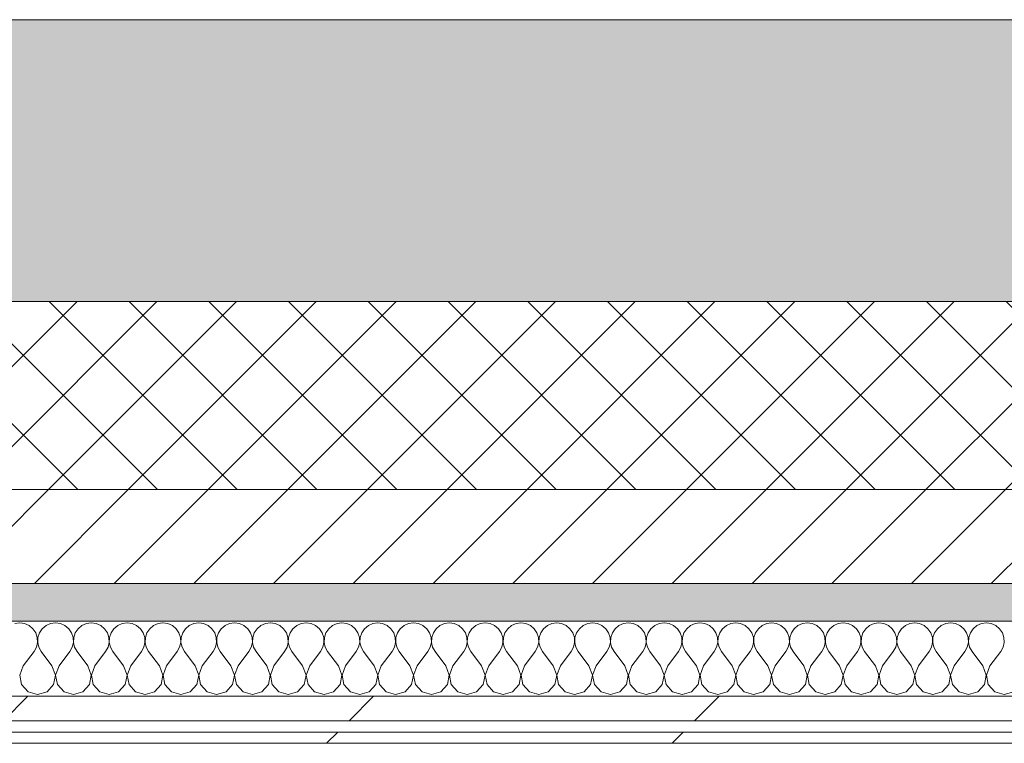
# Model space of a CAD drawing. Header units: millimetres. Extents: x -30280 to 19093, y -17460 to 4378.
# Tile 203 of 256: x -5581 to -5057, y -12404 to -12019. Entities that reach past the tile are written whole.
import ezdxf

# ---------------------------------------------------------------- set-up
doc = ezdxf.new("R2010")
doc.units = ezdxf.units.MM
doc.header["$MEASUREMENT"] = 0
doc.linetypes.add('Wipeout_Contour', pattern=[1000, 0, -1000])
doc.layers.add('12_FAÇ_Façana', color=7, linetype='Continuous')
doc.layers.add('Nuevo_08_E_Envans secs', color=7, linetype='Continuous')
for name, color, linetype, lineweight, true_color in [('12_FAÇ_Façana_Pluma_Nº__102', 7, 'Continuous', 5, 0xcccccc), ('12_FAÇ_Façana_Pluma_Nº__174', 7, 'Continuous', 13, 0xe4ad2c), ('12_FAÇ_Façana_Pluma_Nº__176', 7, 'Continuous', 15, 0x93a0c6), ('Nuevo_08_E_Envans secs_Pluma_Nº__102', 7, 'Continuous', 5, 0xcccccc), ('Nuevo_08_E_Envans secs_Pluma_Nº__171', 171, 'Continuous', 13, 0xaaaaff), ('Nuevo_08_E_Envans secs_Pluma_Nº__177', 7, 'Continuous', 15, 0xf7e046)]:
    doc.layers.add(name, color=color, linetype=linetype, lineweight=lineweight, true_color=true_color)
for name, color, linetype, lineweight in [('12_FAÇ_Façana_Pluma_Nº__2', 8, 'Continuous', 5), ('12_FAÇ_Façana_Pluma_Nº__7', 7, 'Continuous', 5), ('Nuevo_08_E_Envans secs_Pluma_Nº__1', 7, 'Continuous', 5)]:
    doc.layers.add(name, color=color, linetype=linetype, lineweight=lineweight)
pattern_1 = [(45, (0, 0), (-183.848, 183.848), [195, -65]), (45, (7e-14, 183.85), (-183.8478, 183.8478), [195, -65])]

# ---------------------------------------------------------------- blocks, each defined once
blk = doc.blocks.new('Muro_21_1', base_point=(-3301.11, -12338.98))
at = {"layer": '12_FAÇ_Façana_Pluma_Nº__102', "linetype": 'Continuous', "lineweight": 0, "true_color": 0xe5e5e5}
blk.add_hatch(color=254, dxfattribs=at).paths.add_polyline_path([(-5841.11, -12018.98), (-5841.11, -12168.98), (-3748.89, -12168.98), (-3748.89, -12018.98)])
at = {"layer": '12_FAÇ_Façana_Pluma_Nº__174', "linetype": 'Continuous', "lineweight": 13, "true_color": 0xe4ad2c}
h = blk.add_hatch(dxfattribs=at)
h.set_pattern_fill('SATE_Aislamiento_0001', color=42, style=0, pattern_type=2)
h.set_pattern_definition([(45, (0, 0), (-21.213203, 21.213203), []), (135, (0, 0), (21.213203, 21.213203), [])])
h.paths.add_polyline_path([(-5841.11, -12268.98), (-3748.89, -12268.98), (-3748.89, -12168.98), (-5841.11, -12168.98)])
at = {"layer": '12_FAÇ_Façana_Pluma_Nº__176', "linetype": 'Continuous', "lineweight": 0, "true_color": 0x495063}
blk.add_hatch(color=251, dxfattribs=at).paths.add_polyline_path([(-5841.11, -12338.98), (-3748.89, -12338.98), (-3748.89, -12318.98), (-5841.11, -12318.98)])
at = {"layer": '12_FAÇ_Façana_Pluma_Nº__2', "linetype": 'Continuous', "lineweight": 5}
h = blk.add_hatch(dxfattribs=at)
h.set_pattern_fill('Ceramic_0001', color=8, style=0, pattern_type=2)
h.set_pattern_definition([(45, (0, 0), (-21.213203, 21.213203), [])])
h.paths.add_polyline_path([(-5841.11, -12318.98), (-3748.89, -12318.98), (-3748.89, -12268.98), (-5841.11, -12268.98)])
at = {"layer": '12_FAÇ_Façana_Pluma_Nº__7', "color": 7, "linetype": 'Continuous', "lineweight": 5}
for p, q in [((-5841.11, -12168.98), (-3748.89, -12168.98)), ((-5841.11, -12268.98), (-3748.89, -12268.98)), ((-5841.11, -12318.98), (-3748.89, -12318.98))]:
    blk.add_line(p, q, dxfattribs=at)
at = {"layer": '12_FAÇ_Façana_Pluma_Nº__7', "color": 7, "linetype": 'Continuous', "lineweight": 5, "flags": 128}
for points in [[(-3748.89, -12018.98), (-5841.11, -12018.98)], [(-5841.11, -12338.98), (-3748.89, -12338.98)]]:
    blk.add_lwpolyline(points, dxfattribs=at)
blk = doc.blocks.new('*X470')
at = {"layer": 'Nuevo_08_E_Envans secs_Pluma_Nº__102', "color": 254, "linetype": 'Continuous', "lineweight": 5, "true_color": 0xcccccc}
for p, q in [((-5580.95, -12339.93), (-5583.55, -12340.29)), ((-5578.35, -12340.29), (-5580.95, -12339.93)), ((-5575.95, -12341.35), (-5578.35, -12340.29)), ((-5573.92, -12343.03), (-5575.95, -12341.35)), ((-5566.91, -12341.35), (-5568.94, -12343.03)), ((-5564.51, -12340.29), (-5566.91, -12341.35)), ((-5561.9, -12339.93), (-5564.51, -12340.29)), ((-5559.3, -12340.29), (-5561.9, -12339.93)), ((-5556.9, -12341.35), (-5559.3, -12340.29)), ((-5554.87, -12343.03), (-5556.9, -12341.35)), ((-5547.86, -12341.35), (-5549.89, -12343.03)), ((-5545.46, -12340.29), (-5547.86, -12341.35)), ((-5542.86, -12339.93), (-5545.46, -12340.29)), ((-5540.25, -12340.29), (-5542.86, -12339.93)), ((-5537.85, -12341.35), (-5540.25, -12340.29)), ((-5535.83, -12343.03), (-5537.85, -12341.35)), ((-5528.82, -12341.35), (-5530.84, -12343.03)), ((-5526.41, -12340.29), (-5528.82, -12341.35)), ((-5523.81, -12339.93), (-5526.41, -12340.29)), ((-5521.21, -12340.29), (-5523.81, -12339.93)), ((-5518.8, -12341.35), (-5521.21, -12340.29)), ((-5516.78, -12343.03), (-5518.8, -12341.35)), ((-5509.77, -12341.35), (-5511.79, -12343.03)), ((-5507.36, -12340.29), (-5509.77, -12341.35)), ((-5504.76, -12339.93), (-5507.36, -12340.29)), ((-5502.16, -12340.29), (-5504.76, -12339.93)), ((-5499.75, -12341.35), (-5502.16, -12340.29)), ((-5497.73, -12343.03), (-5499.75, -12341.35)), ((-5490.72, -12341.35), (-5492.74, -12343.03)), ((-5488.32, -12340.29), (-5490.72, -12341.35)), ((-5485.71, -12339.93), (-5488.32, -12340.29)), ((-5483.11, -12340.29), (-5485.71, -12339.93)), ((-5480.71, -12341.35), (-5483.11, -12340.29)), ((-5478.68, -12343.03), (-5480.71, -12341.35)), ((-5471.67, -12341.35), (-5473.7, -12343.03)), ((-5469.27, -12340.29), (-5471.67, -12341.35)), ((-5466.67, -12339.93), (-5469.27, -12340.29)), ((-5464.06, -12340.29), (-5466.67, -12339.93)), ((-5461.66, -12341.35), (-5464.06, -12340.29)), ((-5459.64, -12343.03), (-5461.66, -12341.35)), ((-5452.63, -12341.35), (-5454.65, -12343.03)), ((-5450.22, -12340.29), (-5452.63, -12341.35)), ((-5447.62, -12339.93), (-5450.22, -12340.29)), ((-5445.02, -12340.29), (-5447.62, -12339.93)), ((-5442.61, -12341.35), (-5445.02, -12340.29)), ((-5440.59, -12343.03), (-5442.61, -12341.35)), ((-5433.58, -12341.35), (-5435.6, -12343.03)), ((-5431.17, -12340.29), (-5433.58, -12341.35)), ((-5428.57, -12339.93), (-5431.17, -12340.29)), ((-5425.97, -12340.29), (-5428.57, -12339.93)), ((-5423.56, -12341.35), (-5425.97, -12340.29)), ((-5421.54, -12343.03), (-5423.56, -12341.35)), ((-5414.53, -12341.35), (-5416.55, -12343.03)), ((-5412.13, -12340.29), (-5414.53, -12341.35)), ((-5409.52, -12339.93), (-5412.13, -12340.29)), ((-5406.92, -12340.29), (-5409.52, -12339.93)), ((-5404.52, -12341.35), (-5406.92, -12340.29)), ((-5402.49, -12343.03), (-5404.52, -12341.35)), ((-5395.48, -12341.35), (-5397.51, -12343.03)), ((-5393.08, -12340.29), (-5395.48, -12341.35)), ((-5390.48, -12339.93), (-5393.08, -12340.29)), ((-5387.87, -12340.29), (-5390.48, -12339.93)), ((-5385.47, -12341.35), (-5387.87, -12340.29)), ((-5383.45, -12343.03), (-5385.47, -12341.35)), ((-5376.44, -12341.35), (-5378.46, -12343.03)), ((-5374.03, -12340.29), (-5376.44, -12341.35)), ((-5371.43, -12339.93), (-5374.03, -12340.29)), ((-5368.83, -12340.29), (-5371.43, -12339.93)), ((-5366.42, -12341.35), (-5368.83, -12340.29)), ((-5364.4, -12343.03), (-5366.42, -12341.35)), ((-5357.39, -12341.35), (-5359.41, -12343.03)), ((-5354.98, -12340.29), (-5357.39, -12341.35)), ((-5352.38, -12339.93), (-5354.98, -12340.29)), ((-5349.78, -12340.29), (-5352.38, -12339.93)), ((-5347.37, -12341.35), (-5349.78, -12340.29)), ((-5345.35, -12343.03), (-5347.37, -12341.35)), ((-5338.34, -12341.35), (-5340.36, -12343.03)), ((-5335.94, -12340.29), (-5338.34, -12341.35)), ((-5333.33, -12339.93), (-5335.94, -12340.29)), ((-5330.73, -12340.29), (-5333.33, -12339.93)), ((-5328.33, -12341.35), (-5330.73, -12340.29)), ((-5326.3, -12343.03), (-5328.33, -12341.35)), ((-5319.29, -12341.35), (-5321.32, -12343.03)), ((-5316.89, -12340.29), (-5319.29, -12341.35)), ((-5314.29, -12339.93), (-5316.89, -12340.29)), ((-5311.68, -12340.29), (-5314.29, -12339.93)), ((-5309.28, -12341.35), (-5311.68, -12340.29)), ((-5307.26, -12343.03), (-5309.28, -12341.35)), ((-5300.25, -12341.35), (-5302.27, -12343.03)), ((-5297.84, -12340.29), (-5300.25, -12341.35)), ((-5295.24, -12339.93), (-5297.84, -12340.29)), ((-5292.64, -12340.29), (-5295.24, -12339.93)), ((-5290.23, -12341.35), (-5292.64, -12340.29)), ((-5288.21, -12343.03), (-5290.23, -12341.35)), ((-5281.2, -12341.35), (-5283.22, -12343.03)), ((-5278.79, -12340.29), (-5281.2, -12341.35)), ((-5276.19, -12339.93), (-5278.79, -12340.29)), ((-5273.59, -12340.29), (-5276.19, -12339.93)), ((-5271.18, -12341.35), (-5273.59, -12340.29)), ((-5269.16, -12343.03), (-5271.18, -12341.35)), ((-5262.15, -12341.35), (-5264.17, -12343.03)), ((-5259.75, -12340.29), (-5262.15, -12341.35)), ((-5257.14, -12339.93), (-5259.75, -12340.29)), ((-5254.54, -12340.29), (-5257.14, -12339.93)), ((-5252.14, -12341.35), (-5254.54, -12340.29)), ((-5250.11, -12343.03), (-5252.14, -12341.35)), ((-5243.1, -12341.35), (-5245.13, -12343.03)), ((-5240.7, -12340.29), (-5243.1, -12341.35)), ((-5238.1, -12339.93), (-5240.7, -12340.29)), ((-5235.49, -12340.29), (-5238.1, -12339.93)), ((-5233.09, -12341.35), (-5235.49, -12340.29)), ((-5231.06, -12343.03), (-5233.09, -12341.35)), ((-5224.05, -12341.35), (-5226.08, -12343.03)), ((-5221.65, -12340.29), (-5224.05, -12341.35)), ((-5219.05, -12339.93), (-5221.65, -12340.29)), ((-5216.45, -12340.29), (-5219.05, -12339.93)), ((-5214.04, -12341.35), (-5216.45, -12340.29)), ((-5212.02, -12343.03), (-5214.04, -12341.35)), ((-5205.01, -12341.35), (-5207.03, -12343.03)), ((-5202.6, -12340.29), (-5205.01, -12341.35)), ((-5200, -12339.93), (-5202.6, -12340.29)), ((-5197.4, -12340.29), (-5200, -12339.93)), ((-5194.99, -12341.35), (-5197.4, -12340.29)), ((-5192.97, -12343.03), (-5194.99, -12341.35)), ((-5185.96, -12341.35), (-5187.98, -12343.03)), ((-5183.55, -12340.29), (-5185.96, -12341.35)), ((-5180.95, -12339.93), (-5183.55, -12340.29)), ((-5178.35, -12340.29), (-5180.95, -12339.93)), ((-5175.95, -12341.35), (-5178.35, -12340.29)), ((-5173.92, -12343.03), (-5175.95, -12341.35)), ((-5166.91, -12341.35), (-5168.94, -12343.03)), ((-5164.51, -12340.29), (-5166.91, -12341.35)), ((-5161.9, -12339.93), (-5164.51, -12340.29)), ((-5159.3, -12340.29), (-5161.9, -12339.93)), ((-5156.9, -12341.35), (-5159.3, -12340.29)), ((-5154.87, -12343.03), (-5156.9, -12341.35)), ((-5147.86, -12341.35), (-5149.89, -12343.03)), ((-5145.46, -12340.29), (-5147.86, -12341.35)), ((-5142.86, -12339.93), (-5145.46, -12340.29)), ((-5140.25, -12340.29), (-5142.86, -12339.93)), ((-5137.85, -12341.35), (-5140.25, -12340.29)), ((-5135.83, -12343.03), (-5137.85, -12341.35)), ((-5128.82, -12341.35), (-5130.84, -12343.03)), ((-5126.41, -12340.29), (-5128.82, -12341.35)), ((-5123.81, -12339.93), (-5126.41, -12340.29)), ((-5121.21, -12340.29), (-5123.81, -12339.93)), ((-5118.8, -12341.35), (-5121.21, -12340.29)), ((-5116.78, -12343.03), (-5118.8, -12341.35)), ((-5109.77, -12341.35), (-5111.79, -12343.03)), ((-5107.36, -12340.29), (-5109.77, -12341.35)), ((-5104.76, -12339.93), (-5107.36, -12340.29)), ((-5102.16, -12340.29), (-5104.76, -12339.93)), ((-5099.75, -12341.35), (-5102.16, -12340.29)), ((-5097.73, -12343.03), (-5099.75, -12341.35)), ((-5090.72, -12341.35), (-5092.74, -12343.03)), ((-5088.32, -12340.29), (-5090.72, -12341.35)), ((-5085.71, -12339.93), (-5088.32, -12340.29)), ((-5083.11, -12340.29), (-5085.71, -12339.93)), ((-5080.71, -12341.35), (-5083.11, -12340.29)), ((-5078.68, -12343.03), (-5080.71, -12341.35)), ((-5071.67, -12341.35), (-5073.7, -12343.03)), ((-5069.27, -12340.29), (-5071.67, -12341.35)), ((-5066.67, -12339.93), (-5069.27, -12340.29)), ((-5064.06, -12340.29), (-5066.67, -12339.93)), ((-5061.66, -12341.35), (-5064.06, -12340.29)), ((-5059.64, -12343.03), (-5061.66, -12341.35)), ((-5572.43, -12345.19), (-5573.92, -12343.03)), ((-5571.59, -12347.68), (-5572.43, -12345.19)), ((-5570.42, -12345.19), (-5571.26, -12347.68)), ((-5568.94, -12343.03), (-5570.42, -12345.19)), ((-5553.39, -12345.19), (-5554.87, -12343.03)), ((-5552.55, -12347.68), (-5553.39, -12345.19)), ((-5551.38, -12345.19), (-5552.22, -12347.68)), ((-5549.89, -12343.03), (-5551.38, -12345.19)), ((-5534.34, -12345.19), (-5535.83, -12343.03)), ((-5533.5, -12347.68), (-5534.34, -12345.19)), ((-5532.33, -12345.19), (-5533.17, -12347.68)), ((-5530.84, -12343.03), (-5532.33, -12345.19)), ((-5515.29, -12345.19), (-5516.78, -12343.03)), ((-5514.45, -12347.68), (-5515.29, -12345.19)), ((-5513.28, -12345.19), (-5514.12, -12347.68)), ((-5511.79, -12343.03), (-5513.28, -12345.19)), ((-5496.24, -12345.19), (-5497.73, -12343.03)), ((-5495.4, -12347.68), (-5496.24, -12345.19)), ((-5494.23, -12345.19), (-5495.07, -12347.68)), ((-5492.74, -12343.03), (-5494.23, -12345.19)), ((-5477.2, -12345.19), (-5478.68, -12343.03)), ((-5476.36, -12347.68), (-5477.2, -12345.19)), ((-5475.19, -12345.19), (-5476.02, -12347.68)), ((-5473.7, -12343.03), (-5475.19, -12345.19)), ((-5458.15, -12345.19), (-5459.64, -12343.03)), ((-5457.31, -12347.68), (-5458.15, -12345.19)), ((-5456.14, -12345.19), (-5456.98, -12347.68)), ((-5454.65, -12343.03), (-5456.14, -12345.19)), ((-5439.1, -12345.19), (-5440.59, -12343.03)), ((-5438.26, -12347.68), (-5439.1, -12345.19)), ((-5437.09, -12345.19), (-5437.93, -12347.68)), ((-5435.6, -12343.03), (-5437.09, -12345.19)), ((-5420.05, -12345.19), (-5421.54, -12343.03)), ((-5419.21, -12347.68), (-5420.05, -12345.19)), ((-5418.04, -12345.19), (-5418.88, -12347.68)), ((-5416.55, -12343.03), (-5418.04, -12345.19)), ((-5401.01, -12345.19), (-5402.49, -12343.03)), ((-5400.17, -12347.68), (-5401.01, -12345.19)), ((-5398.99, -12345.19), (-5399.83, -12347.68)), ((-5397.51, -12343.03), (-5398.99, -12345.19)), ((-5381.96, -12345.19), (-5383.45, -12343.03)), ((-5381.12, -12347.68), (-5381.96, -12345.19)), ((-5379.95, -12345.19), (-5380.79, -12347.68)), ((-5378.46, -12343.03), (-5379.95, -12345.19)), ((-5362.91, -12345.19), (-5364.4, -12343.03)), ((-5362.07, -12347.68), (-5362.91, -12345.19)), ((-5360.9, -12345.19), (-5361.74, -12347.68)), ((-5359.41, -12343.03), (-5360.9, -12345.19)), ((-5343.86, -12345.19), (-5345.35, -12343.03)), ((-5343.02, -12347.68), (-5343.86, -12345.19)), ((-5341.85, -12345.19), (-5342.69, -12347.68)), ((-5340.36, -12343.03), (-5341.85, -12345.19)), ((-5324.81, -12345.19), (-5326.3, -12343.03)), ((-5323.98, -12347.68), (-5324.81, -12345.19)), ((-5322.8, -12345.19), (-5323.64, -12347.68)), ((-5321.32, -12343.03), (-5322.8, -12345.19)), ((-5305.77, -12345.19), (-5307.26, -12343.03)), ((-5304.93, -12347.68), (-5305.77, -12345.19)), ((-5303.76, -12345.19), (-5304.6, -12347.68)), ((-5302.27, -12343.03), (-5303.76, -12345.19)), ((-5286.72, -12345.19), (-5288.21, -12343.03)), ((-5285.88, -12347.68), (-5286.72, -12345.19)), ((-5284.71, -12345.19), (-5285.55, -12347.68)), ((-5283.22, -12343.03), (-5284.71, -12345.19)), ((-5267.67, -12345.19), (-5269.16, -12343.03)), ((-5266.83, -12347.68), (-5267.67, -12345.19)), ((-5265.66, -12345.19), (-5266.5, -12347.68)), ((-5264.17, -12343.03), (-5265.66, -12345.19)), ((-5248.62, -12345.19), (-5250.11, -12343.03)), ((-5247.78, -12347.68), (-5248.62, -12345.19)), ((-5246.61, -12345.19), (-5247.45, -12347.68)), ((-5245.13, -12343.03), (-5246.61, -12345.19)), ((-5229.58, -12345.19), (-5231.06, -12343.03)), ((-5228.74, -12347.68), (-5229.58, -12345.19)), ((-5227.57, -12345.19), (-5228.41, -12347.68)), ((-5226.08, -12343.03), (-5227.57, -12345.19)), ((-5210.53, -12345.19), (-5212.02, -12343.03)), ((-5209.69, -12347.68), (-5210.53, -12345.19)), ((-5208.52, -12345.19), (-5209.36, -12347.68)), ((-5207.03, -12343.03), (-5208.52, -12345.19)), ((-5191.48, -12345.19), (-5192.97, -12343.03)), ((-5190.64, -12347.68), (-5191.48, -12345.19)), ((-5189.47, -12345.19), (-5190.31, -12347.68)), ((-5187.98, -12343.03), (-5189.47, -12345.19)), ((-5172.43, -12345.19), (-5173.92, -12343.03)), ((-5171.59, -12347.68), (-5172.43, -12345.19)), ((-5170.42, -12345.19), (-5171.26, -12347.68)), ((-5168.94, -12343.03), (-5170.42, -12345.19)), ((-5153.39, -12345.19), (-5154.87, -12343.03)), ((-5152.55, -12347.68), (-5153.39, -12345.19)), ((-5151.38, -12345.19), (-5152.22, -12347.68)), ((-5149.89, -12343.03), (-5151.38, -12345.19)), ((-5134.34, -12345.19), (-5135.83, -12343.03)), ((-5133.5, -12347.68), (-5134.34, -12345.19)), ((-5132.33, -12345.19), (-5133.17, -12347.68)), ((-5130.84, -12343.03), (-5132.33, -12345.19)), ((-5115.29, -12345.19), (-5116.78, -12343.03)), ((-5114.45, -12347.68), (-5115.29, -12345.19)), ((-5113.28, -12345.19), (-5114.12, -12347.68)), ((-5111.79, -12343.03), (-5113.28, -12345.19)), ((-5096.24, -12345.19), (-5097.73, -12343.03)), ((-5095.4, -12347.68), (-5096.24, -12345.19)), ((-5094.23, -12345.19), (-5095.07, -12347.68)), ((-5092.74, -12343.03), (-5094.23, -12345.19)), ((-5077.2, -12345.19), (-5078.68, -12343.03)), ((-5076.36, -12347.68), (-5077.2, -12345.19)), ((-5075.19, -12345.19), (-5076.02, -12347.68)), ((-5073.7, -12343.03), (-5075.19, -12345.19)), ((-5058.15, -12345.19), (-5059.64, -12343.03)), ((-5057.31, -12347.68), (-5058.15, -12345.19)), ((-5572.06, -12352.87), (-5571.47, -12350.31)), ((-5571.47, -12350.31), (-5571.59, -12347.68)), ((-5571.26, -12347.68), (-5571.39, -12350.31)), ((-5571.39, -12350.31), (-5570.8, -12352.87)), ((-5553.01, -12352.87), (-5552.42, -12350.31)), ((-5552.42, -12350.31), (-5552.55, -12347.68)), ((-5552.22, -12347.68), (-5552.34, -12350.31)), ((-5552.34, -12350.31), (-5551.75, -12352.87)), ((-5533.97, -12352.87), (-5533.37, -12350.31)), ((-5533.37, -12350.31), (-5533.5, -12347.68)), ((-5533.17, -12347.68), (-5533.29, -12350.31)), ((-5533.29, -12350.31), (-5532.7, -12352.87)), ((-5514.92, -12352.87), (-5514.32, -12350.31)), ((-5514.32, -12350.31), (-5514.45, -12347.68)), ((-5514.12, -12347.68), (-5514.25, -12350.31)), ((-5514.25, -12350.31), (-5513.65, -12352.87)), ((-5495.87, -12352.87), (-5495.28, -12350.31)), ((-5495.28, -12350.31), (-5495.4, -12347.68)), ((-5495.07, -12347.68), (-5495.2, -12350.31)), ((-5495.2, -12350.31), (-5494.6, -12352.87)), ((-5476.82, -12352.87), (-5476.23, -12350.31)), ((-5476.23, -12350.31), (-5476.36, -12347.68)), ((-5476.02, -12347.68), (-5476.15, -12350.31)), ((-5476.15, -12350.31), (-5475.56, -12352.87)), ((-5457.78, -12352.87), (-5457.18, -12350.31)), ((-5457.18, -12350.31), (-5457.31, -12347.68)), ((-5456.98, -12347.68), (-5457.1, -12350.31)), ((-5457.1, -12350.31), (-5456.51, -12352.87)), ((-5438.73, -12352.87), (-5438.13, -12350.31)), ((-5438.13, -12350.31), (-5438.26, -12347.68)), ((-5437.93, -12347.68), (-5438.06, -12350.31)), ((-5438.06, -12350.31), (-5437.46, -12352.87)), ((-5419.68, -12352.87), (-5419.09, -12350.31)), ((-5419.09, -12350.31), (-5419.21, -12347.68)), ((-5418.88, -12347.68), (-5419.01, -12350.31)), ((-5419.01, -12350.31), (-5418.41, -12352.87)), ((-5400.63, -12352.87), (-5400.04, -12350.31)), ((-5400.04, -12350.31), (-5400.17, -12347.68)), ((-5399.83, -12347.68), (-5399.96, -12350.31)), ((-5399.96, -12350.31), (-5399.37, -12352.87)), ((-5381.59, -12352.87), (-5380.99, -12350.31)), ((-5380.99, -12350.31), (-5381.12, -12347.68)), ((-5380.79, -12347.68), (-5380.91, -12350.31)), ((-5380.91, -12350.31), (-5380.32, -12352.87)), ((-5362.54, -12352.87), (-5361.94, -12350.31)), ((-5361.94, -12350.31), (-5362.07, -12347.68)), ((-5361.74, -12347.68), (-5361.87, -12350.31)), ((-5361.87, -12350.31), (-5361.27, -12352.87)), ((-5343.49, -12352.87), (-5342.9, -12350.31)), ((-5342.9, -12350.31), (-5343.02, -12347.68)), ((-5342.69, -12347.68), (-5342.82, -12350.31)), ((-5342.82, -12350.31), (-5342.22, -12352.87)), ((-5324.44, -12352.87), (-5323.85, -12350.31)), ((-5323.85, -12350.31), (-5323.98, -12347.68)), ((-5323.64, -12347.68), (-5323.77, -12350.31)), ((-5323.77, -12350.31), (-5323.18, -12352.87)), ((-5305.4, -12352.87), (-5304.8, -12350.31)), ((-5304.8, -12350.31), (-5304.93, -12347.68)), ((-5304.6, -12347.68), (-5304.72, -12350.31)), ((-5304.72, -12350.31), (-5304.13, -12352.87)), ((-5286.35, -12352.87), (-5285.75, -12350.31)), ((-5285.75, -12350.31), (-5285.88, -12347.68)), ((-5285.55, -12347.68), (-5285.68, -12350.31)), ((-5285.68, -12350.31), (-5285.08, -12352.87)), ((-5267.3, -12352.87), (-5266.71, -12350.31)), ((-5266.71, -12350.31), (-5266.83, -12347.68)), ((-5266.5, -12347.68), (-5266.63, -12350.31)), ((-5266.63, -12350.31), (-5266.03, -12352.87)), ((-5248.25, -12352.87), (-5247.66, -12350.31)), ((-5247.66, -12350.31), (-5247.78, -12347.68)), ((-5247.45, -12347.68), (-5247.58, -12350.31)), ((-5247.58, -12350.31), (-5246.99, -12352.87)), ((-5229.2, -12352.87), (-5228.61, -12350.31)), ((-5228.61, -12350.31), (-5228.74, -12347.68)), ((-5228.41, -12347.68), (-5228.53, -12350.31)), ((-5228.53, -12350.31), (-5227.94, -12352.87)), ((-5210.16, -12352.87), (-5209.56, -12350.31)), ((-5209.56, -12350.31), (-5209.69, -12347.68)), ((-5209.36, -12347.68), (-5209.49, -12350.31)), ((-5209.49, -12350.31), (-5208.89, -12352.87)), ((-5191.11, -12352.87), (-5190.51, -12350.31)), ((-5190.51, -12350.31), (-5190.64, -12347.68)), ((-5190.31, -12347.68), (-5190.44, -12350.31)), ((-5190.44, -12350.31), (-5189.84, -12352.87)), ((-5172.06, -12352.87), (-5171.47, -12350.31)), ((-5171.47, -12350.31), (-5171.59, -12347.68)), ((-5171.26, -12347.68), (-5171.39, -12350.31)), ((-5171.39, -12350.31), (-5170.8, -12352.87)), ((-5153.01, -12352.87), (-5152.42, -12350.31)), ((-5152.42, -12350.31), (-5152.55, -12347.68)), ((-5152.22, -12347.68), (-5152.34, -12350.31)), ((-5152.34, -12350.31), (-5151.75, -12352.87)), ((-5133.97, -12352.87), (-5133.37, -12350.31)), ((-5133.37, -12350.31), (-5133.5, -12347.68)), ((-5133.17, -12347.68), (-5133.29, -12350.31)), ((-5133.29, -12350.31), (-5132.7, -12352.87)), ((-5114.92, -12352.87), (-5114.32, -12350.31)), ((-5114.32, -12350.31), (-5114.45, -12347.68)), ((-5114.12, -12347.68), (-5114.25, -12350.31)), ((-5114.25, -12350.31), (-5113.65, -12352.87)), ((-5095.87, -12352.87), (-5095.28, -12350.31)), ((-5095.28, -12350.31), (-5095.4, -12347.68)), ((-5095.07, -12347.68), (-5095.2, -12350.31)), ((-5095.2, -12350.31), (-5094.6, -12352.87)), ((-5076.82, -12352.87), (-5076.23, -12350.31)), ((-5076.23, -12350.31), (-5076.36, -12347.68)), ((-5076.02, -12347.68), (-5076.15, -12350.31)), ((-5076.15, -12350.31), (-5075.56, -12352.87)), ((-5057.78, -12352.87), (-5057.18, -12350.31)), ((-5057.18, -12350.31), (-5057.31, -12347.68)), ((-5579.05, -12362.79), (-5573.33, -12355.17)), ((-5573.33, -12355.17), (-5572.06, -12352.87)), ((-5570.8, -12352.87), (-5569.52, -12355.17)), ((-5563.81, -12362.79), (-5569.52, -12355.17)), ((-5560, -12362.79), (-5554.29, -12355.17)), ((-5554.29, -12355.17), (-5553.01, -12352.87)), ((-5551.75, -12352.87), (-5550.48, -12355.17)), ((-5544.76, -12362.79), (-5550.48, -12355.17)), ((-5540.95, -12362.79), (-5535.24, -12355.17)), ((-5535.24, -12355.17), (-5533.97, -12352.87)), ((-5532.7, -12352.87), (-5531.43, -12355.17)), ((-5525.71, -12362.79), (-5531.43, -12355.17)), ((-5521.9, -12362.79), (-5516.19, -12355.17)), ((-5516.19, -12355.17), (-5514.92, -12352.87)), ((-5513.65, -12352.87), (-5512.38, -12355.17)), ((-5506.67, -12362.79), (-5512.38, -12355.17)), ((-5502.86, -12362.79), (-5497.14, -12355.17)), ((-5497.14, -12355.17), (-5495.87, -12352.87)), ((-5494.6, -12352.87), (-5493.33, -12355.17)), ((-5487.62, -12362.79), (-5493.33, -12355.17)), ((-5483.81, -12362.79), (-5478.1, -12355.17)), ((-5478.1, -12355.17), (-5476.82, -12352.87)), ((-5475.56, -12352.87), (-5474.29, -12355.17)), ((-5468.57, -12362.79), (-5474.29, -12355.17)), ((-5464.76, -12362.79), (-5459.05, -12355.17)), ((-5459.05, -12355.17), (-5457.78, -12352.87)), ((-5456.51, -12352.87), (-5455.24, -12355.17)), ((-5449.52, -12362.79), (-5455.24, -12355.17)), ((-5445.71, -12362.79), (-5440, -12355.17)), ((-5440, -12355.17), (-5438.73, -12352.87)), ((-5437.46, -12352.87), (-5436.19, -12355.17)), ((-5430.48, -12362.79), (-5436.19, -12355.17)), ((-5426.67, -12362.79), (-5420.95, -12355.17)), ((-5420.95, -12355.17), (-5419.68, -12352.87)), ((-5418.41, -12352.87), (-5417.14, -12355.17)), ((-5411.43, -12362.79), (-5417.14, -12355.17)), ((-5407.62, -12362.79), (-5401.9, -12355.17)), ((-5401.9, -12355.17), (-5400.63, -12352.87)), ((-5399.37, -12352.87), (-5398.1, -12355.17)), ((-5392.38, -12362.79), (-5398.1, -12355.17)), ((-5388.57, -12362.79), (-5382.86, -12355.17)), ((-5382.86, -12355.17), (-5381.59, -12352.87)), ((-5380.32, -12352.87), (-5379.05, -12355.17)), ((-5373.33, -12362.79), (-5379.05, -12355.17)), ((-5369.52, -12362.79), (-5363.81, -12355.17)), ((-5363.81, -12355.17), (-5362.54, -12352.87)), ((-5361.27, -12352.87), (-5360, -12355.17)), ((-5354.29, -12362.79), (-5360, -12355.17)), ((-5350.48, -12362.79), (-5344.76, -12355.17)), ((-5344.76, -12355.17), (-5343.49, -12352.87)), ((-5342.22, -12352.87), (-5340.95, -12355.17)), ((-5335.24, -12362.79), (-5340.95, -12355.17)), ((-5331.43, -12362.79), (-5325.71, -12355.17)), ((-5325.71, -12355.17), (-5324.44, -12352.87)), ((-5323.18, -12352.87), (-5321.9, -12355.17)), ((-5316.19, -12362.79), (-5321.9, -12355.17)), ((-5312.38, -12362.79), (-5306.67, -12355.17)), ((-5306.67, -12355.17), (-5305.4, -12352.87)), ((-5304.13, -12352.87), (-5302.86, -12355.17)), ((-5297.14, -12362.79), (-5302.86, -12355.17)), ((-5293.33, -12362.79), (-5287.62, -12355.17)), ((-5287.62, -12355.17), (-5286.35, -12352.87)), ((-5285.08, -12352.87), (-5283.81, -12355.17)), ((-5278.1, -12362.79), (-5283.81, -12355.17)), ((-5274.29, -12362.79), (-5268.57, -12355.17)), ((-5268.57, -12355.17), (-5267.3, -12352.87)), ((-5266.03, -12352.87), (-5264.76, -12355.17)), ((-5259.05, -12362.79), (-5264.76, -12355.17)), ((-5255.24, -12362.79), (-5249.52, -12355.17)), ((-5249.52, -12355.17), (-5248.25, -12352.87)), ((-5246.99, -12352.87), (-5245.71, -12355.17)), ((-5240, -12362.79), (-5245.71, -12355.17)), ((-5236.19, -12362.79), (-5230.48, -12355.17)), ((-5230.48, -12355.17), (-5229.2, -12352.87)), ((-5227.94, -12352.87), (-5226.67, -12355.17)), ((-5220.95, -12362.79), (-5226.67, -12355.17)), ((-5217.14, -12362.79), (-5211.43, -12355.17)), ((-5211.43, -12355.17), (-5210.16, -12352.87)), ((-5208.89, -12352.87), (-5207.62, -12355.17)), ((-5201.9, -12362.79), (-5207.62, -12355.17)), ((-5198.1, -12362.79), (-5192.38, -12355.17)), ((-5192.38, -12355.17), (-5191.11, -12352.87)), ((-5189.84, -12352.87), (-5188.57, -12355.17)), ((-5182.86, -12362.79), (-5188.57, -12355.17)), ((-5179.05, -12362.79), (-5173.33, -12355.17)), ((-5173.33, -12355.17), (-5172.06, -12352.87)), ((-5170.8, -12352.87), (-5169.52, -12355.17)), ((-5163.81, -12362.79), (-5169.52, -12355.17)), ((-5160, -12362.79), (-5154.29, -12355.17)), ((-5154.29, -12355.17), (-5153.01, -12352.87)), ((-5151.75, -12352.87), (-5150.48, -12355.17)), ((-5144.76, -12362.79), (-5150.48, -12355.17)), ((-5140.95, -12362.79), (-5135.24, -12355.17)), ((-5135.24, -12355.17), (-5133.97, -12352.87)), ((-5132.7, -12352.87), (-5131.43, -12355.17)), ((-5125.71, -12362.79), (-5131.43, -12355.17)), ((-5121.9, -12362.79), (-5116.19, -12355.17)), ((-5116.19, -12355.17), (-5114.92, -12352.87)), ((-5113.65, -12352.87), (-5112.38, -12355.17)), ((-5106.67, -12362.79), (-5112.38, -12355.17)), ((-5102.86, -12362.79), (-5097.14, -12355.17)), ((-5097.14, -12355.17), (-5095.87, -12352.87)), ((-5094.6, -12352.87), (-5093.33, -12355.17)), ((-5087.62, -12362.79), (-5093.33, -12355.17)), ((-5083.81, -12362.79), (-5078.1, -12355.17)), ((-5078.1, -12355.17), (-5076.82, -12352.87)), ((-5075.56, -12352.87), (-5074.29, -12355.17)), ((-5068.57, -12362.79), (-5074.29, -12355.17)), ((-5064.76, -12362.79), (-5059.05, -12355.17)), ((-5059.05, -12355.17), (-5057.78, -12352.87)), ((-5579.05, -12362.79), (-5580.91, -12367.64)), ((-5561.94, -12367.64), (-5563.81, -12362.79)), ((-5560, -12362.79), (-5561.87, -12367.64)), ((-5542.9, -12367.64), (-5544.76, -12362.79)), ((-5540.95, -12362.79), (-5542.82, -12367.64)), ((-5523.85, -12367.64), (-5525.71, -12362.79)), ((-5521.9, -12362.79), (-5523.77, -12367.64)), ((-5504.8, -12367.64), (-5506.67, -12362.79)), ((-5502.86, -12362.79), (-5504.72, -12367.64)), ((-5485.75, -12367.64), (-5487.62, -12362.79)), ((-5483.81, -12362.79), (-5485.68, -12367.64)), ((-5466.71, -12367.64), (-5468.57, -12362.79)), ((-5464.76, -12362.79), (-5466.63, -12367.64)), ((-5447.66, -12367.64), (-5449.52, -12362.79)), ((-5445.71, -12362.79), (-5447.58, -12367.64)), ((-5428.61, -12367.64), (-5430.48, -12362.79)), ((-5426.67, -12362.79), (-5428.53, -12367.64)), ((-5409.56, -12367.64), (-5411.43, -12362.79)), ((-5407.62, -12362.79), (-5409.49, -12367.64)), ((-5390.51, -12367.64), (-5392.38, -12362.79)), ((-5388.57, -12362.79), (-5390.44, -12367.64)), ((-5371.47, -12367.64), (-5373.33, -12362.79)), ((-5369.52, -12362.79), (-5371.39, -12367.64)), ((-5352.42, -12367.64), (-5354.29, -12362.79)), ((-5350.48, -12362.79), (-5352.34, -12367.64)), ((-5333.37, -12367.64), (-5335.24, -12362.79)), ((-5331.43, -12362.79), (-5333.29, -12367.64)), ((-5314.32, -12367.64), (-5316.19, -12362.79)), ((-5312.38, -12362.79), (-5314.25, -12367.64)), ((-5295.28, -12367.64), (-5297.14, -12362.79)), ((-5293.33, -12362.79), (-5295.2, -12367.64)), ((-5276.23, -12367.64), (-5278.1, -12362.79)), ((-5274.29, -12362.79), (-5276.15, -12367.64)), ((-5257.18, -12367.64), (-5259.05, -12362.79)), ((-5255.24, -12362.79), (-5257.1, -12367.64)), ((-5238.13, -12367.64), (-5240, -12362.79)), ((-5236.19, -12362.79), (-5238.06, -12367.64)), ((-5219.09, -12367.64), (-5220.95, -12362.79)), ((-5217.14, -12362.79), (-5219.01, -12367.64)), ((-5200.04, -12367.64), (-5201.9, -12362.79)), ((-5198.1, -12362.79), (-5199.96, -12367.64)), ((-5180.99, -12367.64), (-5182.86, -12362.79)), ((-5179.05, -12362.79), (-5180.91, -12367.64)), ((-5161.94, -12367.64), (-5163.81, -12362.79)), ((-5160, -12362.79), (-5161.87, -12367.64)), ((-5142.9, -12367.64), (-5144.76, -12362.79)), ((-5140.95, -12362.79), (-5142.82, -12367.64)), ((-5123.85, -12367.64), (-5125.71, -12362.79)), ((-5121.9, -12362.79), (-5123.77, -12367.64)), ((-5104.8, -12367.64), (-5106.67, -12362.79)), ((-5102.86, -12362.79), (-5104.72, -12367.64)), ((-5085.75, -12367.64), (-5087.62, -12362.79)), ((-5083.81, -12362.79), (-5085.68, -12367.64)), ((-5066.71, -12367.64), (-5068.57, -12362.79)), ((-5064.76, -12362.79), (-5066.63, -12367.64)), ((-5580.91, -12367.64), (-5579.95, -12372.76)), ((-5562.91, -12372.76), (-5561.94, -12367.64)), ((-5561.87, -12367.64), (-5560.9, -12372.76)), ((-5543.86, -12372.76), (-5542.9, -12367.64)), ((-5542.82, -12367.64), (-5541.85, -12372.76)), ((-5524.81, -12372.76), (-5523.85, -12367.64)), ((-5523.77, -12367.64), (-5522.8, -12372.76)), ((-5505.77, -12372.76), (-5504.8, -12367.64)), ((-5504.72, -12367.64), (-5503.76, -12372.76)), ((-5486.72, -12372.76), (-5485.75, -12367.64)), ((-5485.68, -12367.64), (-5484.71, -12372.76)), ((-5467.67, -12372.76), (-5466.71, -12367.64)), ((-5466.63, -12367.64), (-5465.66, -12372.76)), ((-5448.62, -12372.76), (-5447.66, -12367.64)), ((-5447.58, -12367.64), (-5446.61, -12372.76)), ((-5429.58, -12372.76), (-5428.61, -12367.64)), ((-5428.53, -12367.64), (-5427.57, -12372.76)), ((-5410.53, -12372.76), (-5409.56, -12367.64)), ((-5409.49, -12367.64), (-5408.52, -12372.76)), ((-5391.48, -12372.76), (-5390.51, -12367.64)), ((-5390.44, -12367.64), (-5389.47, -12372.76)), ((-5372.43, -12372.76), (-5371.47, -12367.64)), ((-5371.39, -12367.64), (-5370.42, -12372.76)), ((-5353.39, -12372.76), (-5352.42, -12367.64)), ((-5352.34, -12367.64), (-5351.38, -12372.76)), ((-5334.34, -12372.76), (-5333.37, -12367.64)), ((-5333.29, -12367.64), (-5332.33, -12372.76)), ((-5315.29, -12372.76), (-5314.32, -12367.64)), ((-5314.25, -12367.64), (-5313.28, -12372.76)), ((-5296.24, -12372.76), (-5295.28, -12367.64)), ((-5295.2, -12367.64), (-5294.23, -12372.76)), ((-5277.2, -12372.76), (-5276.23, -12367.64)), ((-5276.15, -12367.64), (-5275.19, -12372.76)), ((-5258.15, -12372.76), (-5257.18, -12367.64)), ((-5257.1, -12367.64), (-5256.14, -12372.76)), ((-5239.1, -12372.76), (-5238.13, -12367.64)), ((-5238.06, -12367.64), (-5237.09, -12372.76)), ((-5220.05, -12372.76), (-5219.09, -12367.64)), ((-5219.01, -12367.64), (-5218.04, -12372.76)), ((-5201.01, -12372.76), (-5200.04, -12367.64)), ((-5199.96, -12367.64), (-5198.99, -12372.76)), ((-5181.96, -12372.76), (-5180.99, -12367.64)), ((-5180.91, -12367.64), (-5179.95, -12372.76)), ((-5162.91, -12372.76), (-5161.94, -12367.64)), ((-5161.87, -12367.64), (-5160.9, -12372.76)), ((-5143.86, -12372.76), (-5142.9, -12367.64)), ((-5142.82, -12367.64), (-5141.85, -12372.76)), ((-5124.81, -12372.76), (-5123.85, -12367.64)), ((-5123.77, -12367.64), (-5122.8, -12372.76)), ((-5105.77, -12372.76), (-5104.8, -12367.64)), ((-5104.72, -12367.64), (-5103.76, -12372.76)), ((-5086.72, -12372.76), (-5085.75, -12367.64)), ((-5085.68, -12367.64), (-5084.71, -12372.76)), ((-5067.67, -12372.76), (-5066.71, -12367.64)), ((-5066.63, -12367.64), (-5065.66, -12372.76)), ((-5579.95, -12372.76), (-5576.44, -12376.6)), ((-5566.42, -12376.6), (-5562.91, -12372.76)), ((-5560.9, -12372.76), (-5557.39, -12376.6)), ((-5547.37, -12376.6), (-5543.86, -12372.76)), ((-5541.85, -12372.76), (-5538.34, -12376.6)), ((-5528.33, -12376.6), (-5524.81, -12372.76)), ((-5522.8, -12372.76), (-5519.29, -12376.6)), ((-5509.28, -12376.6), (-5505.77, -12372.76)), ((-5503.76, -12372.76), (-5500.25, -12376.6)), ((-5490.23, -12376.6), (-5486.72, -12372.76)), ((-5484.71, -12372.76), (-5481.2, -12376.6)), ((-5471.18, -12376.6), (-5467.67, -12372.76)), ((-5465.66, -12372.76), (-5462.15, -12376.6)), ((-5452.14, -12376.6), (-5448.62, -12372.76)), ((-5446.61, -12372.76), (-5443.1, -12376.6)), ((-5433.09, -12376.6), (-5429.58, -12372.76)), ((-5427.57, -12372.76), (-5424.05, -12376.6)), ((-5414.04, -12376.6), (-5410.53, -12372.76)), ((-5408.52, -12372.76), (-5405.01, -12376.6)), ((-5394.99, -12376.6), (-5391.48, -12372.76)), ((-5389.47, -12372.76), (-5385.96, -12376.6)), ((-5375.95, -12376.6), (-5372.43, -12372.76)), ((-5370.42, -12372.76), (-5366.91, -12376.6)), ((-5356.9, -12376.6), (-5353.39, -12372.76)), ((-5351.38, -12372.76), (-5347.86, -12376.6)), ((-5337.85, -12376.6), (-5334.34, -12372.76)), ((-5332.33, -12372.76), (-5328.82, -12376.6)), ((-5318.8, -12376.6), (-5315.29, -12372.76)), ((-5313.28, -12372.76), (-5309.77, -12376.6)), ((-5299.75, -12376.6), (-5296.24, -12372.76)), ((-5294.23, -12372.76), (-5290.72, -12376.6)), ((-5280.71, -12376.6), (-5277.2, -12372.76)), ((-5275.19, -12372.76), (-5271.67, -12376.6)), ((-5261.66, -12376.6), (-5258.15, -12372.76)), ((-5256.14, -12372.76), (-5252.63, -12376.6)), ((-5242.61, -12376.6), (-5239.1, -12372.76)), ((-5237.09, -12372.76), (-5233.58, -12376.6)), ((-5223.56, -12376.6), (-5220.05, -12372.76)), ((-5218.04, -12372.76), (-5214.53, -12376.6)), ((-5204.52, -12376.6), (-5201.01, -12372.76)), ((-5198.99, -12372.76), (-5195.48, -12376.6)), ((-5185.47, -12376.6), (-5181.96, -12372.76)), ((-5179.95, -12372.76), (-5176.44, -12376.6)), ((-5166.42, -12376.6), (-5162.91, -12372.76)), ((-5160.9, -12372.76), (-5157.39, -12376.6)), ((-5147.37, -12376.6), (-5143.86, -12372.76)), ((-5141.85, -12372.76), (-5138.34, -12376.6)), ((-5128.33, -12376.6), (-5124.81, -12372.76)), ((-5122.8, -12372.76), (-5119.29, -12376.6)), ((-5109.28, -12376.6), (-5105.77, -12372.76)), ((-5103.76, -12372.76), (-5100.25, -12376.6)), ((-5090.23, -12376.6), (-5086.72, -12372.76)), ((-5084.71, -12372.76), (-5081.2, -12376.6)), ((-5071.18, -12376.6), (-5067.67, -12372.76)), ((-5065.66, -12372.76), (-5062.15, -12376.6)), ((-5576.44, -12376.6), (-5571.43, -12378.02)), ((-5571.43, -12378.02), (-5566.42, -12376.6)), ((-5557.39, -12376.6), (-5552.38, -12378.02)), ((-5552.38, -12378.02), (-5547.37, -12376.6)), ((-5538.34, -12376.6), (-5533.33, -12378.02)), ((-5533.33, -12378.02), (-5528.33, -12376.6)), ((-5519.29, -12376.6), (-5514.29, -12378.02)), ((-5514.29, -12378.02), (-5509.28, -12376.6)), ((-5500.25, -12376.6), (-5495.24, -12378.02)), ((-5495.24, -12378.02), (-5490.23, -12376.6)), ((-5481.2, -12376.6), (-5476.19, -12378.02)), ((-5476.19, -12378.02), (-5471.18, -12376.6)), ((-5462.15, -12376.6), (-5457.14, -12378.02)), ((-5457.14, -12378.02), (-5452.14, -12376.6)), ((-5443.1, -12376.6), (-5438.1, -12378.02)), ((-5438.1, -12378.02), (-5433.09, -12376.6)), ((-5424.05, -12376.6), (-5419.05, -12378.02)), ((-5419.05, -12378.02), (-5414.04, -12376.6)), ((-5405.01, -12376.6), (-5400, -12378.02)), ((-5400, -12378.02), (-5394.99, -12376.6)), ((-5385.96, -12376.6), (-5380.95, -12378.02)), ((-5380.95, -12378.02), (-5375.95, -12376.6)), ((-5366.91, -12376.6), (-5361.9, -12378.02)), ((-5361.9, -12378.02), (-5356.9, -12376.6)), ((-5347.86, -12376.6), (-5342.86, -12378.02)), ((-5342.86, -12378.02), (-5337.85, -12376.6)), ((-5328.82, -12376.6), (-5323.81, -12378.02)), ((-5323.81, -12378.02), (-5318.8, -12376.6)), ((-5309.77, -12376.6), (-5304.76, -12378.02)), ((-5304.76, -12378.02), (-5299.75, -12376.6)), ((-5290.72, -12376.6), (-5285.71, -12378.02)), ((-5285.71, -12378.02), (-5280.71, -12376.6)), ((-5271.67, -12376.6), (-5266.67, -12378.02)), ((-5266.67, -12378.02), (-5261.66, -12376.6)), ((-5252.63, -12376.6), (-5247.62, -12378.02)), ((-5247.62, -12378.02), (-5242.61, -12376.6)), ((-5233.58, -12376.6), (-5228.57, -12378.02)), ((-5228.57, -12378.02), (-5223.56, -12376.6)), ((-5214.53, -12376.6), (-5209.52, -12378.02)), ((-5209.52, -12378.02), (-5204.52, -12376.6)), ((-5195.48, -12376.6), (-5190.48, -12378.02)), ((-5190.48, -12378.02), (-5185.47, -12376.6)), ((-5176.44, -12376.6), (-5171.43, -12378.02)), ((-5171.43, -12378.02), (-5166.42, -12376.6)), ((-5157.39, -12376.6), (-5152.38, -12378.02)), ((-5152.38, -12378.02), (-5147.37, -12376.6)), ((-5138.34, -12376.6), (-5133.33, -12378.02)), ((-5133.33, -12378.02), (-5128.33, -12376.6)), ((-5119.29, -12376.6), (-5114.29, -12378.02)), ((-5114.29, -12378.02), (-5109.28, -12376.6)), ((-5100.25, -12376.6), (-5095.24, -12378.02)), ((-5095.24, -12378.02), (-5090.23, -12376.6)), ((-5081.2, -12376.6), (-5076.19, -12378.02)), ((-5076.19, -12378.02), (-5071.18, -12376.6)), ((-5062.15, -12376.6), (-5057.14, -12378.02)), ((-5057.14, -12378.02), (-5052.14, -12376.6))]:
    blk.add_line(p, q, dxfattribs=at)
blk = doc.blocks.new('Muro_126_1', base_point=(-5836.11, -12403.98))
at = {"layer": 'Nuevo_08_E_Envans secs_Pluma_Nº__1', "color": 7, "linetype": 'Continuous', "lineweight": 5, "flags": 128}
blk.add_lwpolyline([(-3748.89, -12338.98), (-5836.11, -12338.98)], dxfattribs=at)
at = {"color": 254, "linetype": 'Wipeout_Contour', "lineweight": 0, "ltscale": 53018.862668}
blk.add_wipeout([(-5836.11, -12391.98), (-3301.11, -12391.98), (-3301.11, -12378.98), (-5836.11, -12378.98)], dxfattribs=at).dxf.layer = 'Nuevo_08_E_Envans secs'
at = {"color": 254, "linetype": 'Wipeout_Contour', "lineweight": 0, "ltscale": 53076.863773}
blk.add_wipeout([(-5836.11, -12403.98), (-3301.11, -12403.98), (-3301.11, -12397.98), (-5836.11, -12397.98)], dxfattribs=at).dxf.layer = 'Nuevo_08_E_Envans secs'
at = {"layer": 'Nuevo_08_E_Envans secs_Pluma_Nº__171', "linetype": 'Continuous', "lineweight": 13, "true_color": 0xaaaaff}
h = blk.add_hatch(dxfattribs=at)
h.set_pattern_fill('Panellat_HPL_0001', color=161, style=0, pattern_type=2)
h.set_pattern_definition(pattern_1)
h.paths.add_polyline_path([(-5836.11, -12403.98), (-3301.11, -12403.98), (-3301.11, -12397.98), (-5836.11, -12397.98)])
at = {"layer": 'Nuevo_08_E_Envans secs_Pluma_Nº__177', "linetype": 'Continuous', "lineweight": 15, "true_color": 0xf7e046}
h = blk.add_hatch(dxfattribs=at)
h.set_pattern_fill('Panellat_HPL_0001', color=53, style=0, pattern_type=2)
h.set_pattern_definition(pattern_1)
h.paths.add_polyline_path([(-5836.11, -12391.98), (-3301.11, -12391.98), (-3301.11, -12378.98), (-5836.11, -12378.98)])
at = {"layer": 'Nuevo_08_E_Envans secs_Pluma_Nº__1', "color": 7, "linetype": 'Continuous', "lineweight": 5}
for p, q in [((-5836.11, -12378.98), (-3301.11, -12378.98)), ((-5836.11, -12391.98), (-3301.11, -12391.98)), ((-5836.11, -12397.98), (-3301.11, -12397.98))]:
    blk.add_line(p, q, dxfattribs=at)
at = {"layer": 'Nuevo_08_E_Envans secs_Pluma_Nº__1', "color": 7, "linetype": 'Continuous', "lineweight": 5, "flags": 128}
blk.add_lwpolyline([(-5836.11, -12403.98), (-3301.11, -12403.98)], dxfattribs=at)
at = {"layer": 'Nuevo_08_E_Envans secs', "color": 7, "lineweight": 20}
blk.add_blockref('*X470', (0, 0), dxfattribs=at)

msp = doc.modelspace()

# ---------------------------------------------------------------- block references
at = {"layer": '12_FAÇ_Façana', "color": 7, "lineweight": 20}
msp.add_blockref('Muro_21_1', (-3301.109, -12338.976), dxfattribs=at)

# ---------------------------------------------------------------- next in the draw order: block references
at = {"layer": 'Nuevo_08_E_Envans secs', "color": 7, "lineweight": 20}
msp.add_blockref('Muro_126_1', (-5836.109, -12403.976), dxfattribs=at)

doc.saveas('drawing.dxf')
